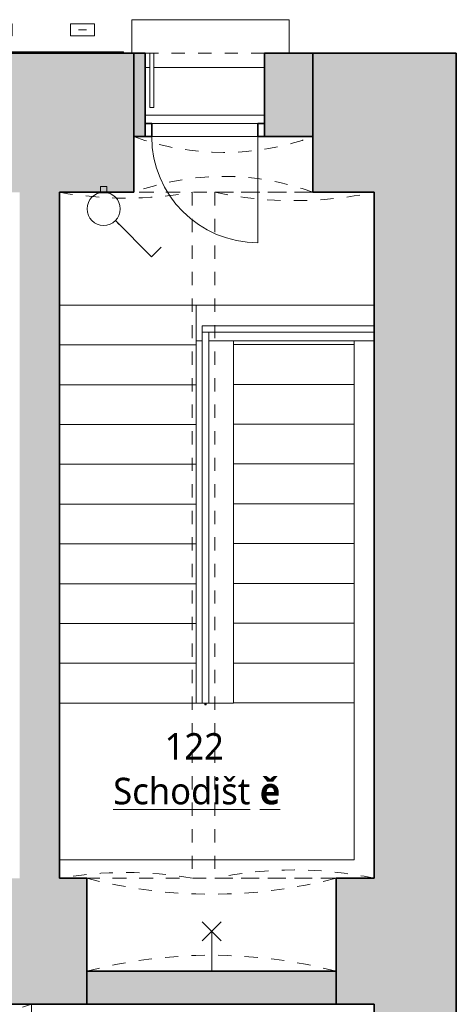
# Model space of a CAD drawing. Header units: metres. Extents: x -0.3 to 46.2, y -4.9 to 27.9.
# Tile 18 of 18: x 36.5 to 39.8, y 7.6 to 15. Entities that reach past the tile are written whole.
import ezdxf

# ---------------------------------------------------------------- set-up
doc = ezdxf.new("R2010")
doc.units = ezdxf.units.M
doc.linetypes.add('AV - Cerch_ 1 tecka 4mm', pattern=[0.006, 0.004, -0.001, 0, -0.001])
doc.linetypes.add('AV - Cerch_ 2 tecky 4mm', pattern=[0.008, 0.004, -0.0015, 0, -0.001, 0, -0.0015])
doc.layers.add('AV-MISTNOSTI', color=5, linetype='Continuous', lineweight=5, true_color=0x0000ff)
doc.layers.add('AV-TEXTY', color=5, linetype='Continuous', lineweight=13, true_color=0x0000ff)
doc.layers.add('AV-SRAFY', color=7, linetype='Continuous', lineweight=35)
doc.layers.add('AV-STAVBA', color=7, linetype='Continuous', lineweight=18)
doc.styles.add('Trebuchet MS_B', font='trebuc.ttf', dxfattribs={"height": 0.2})

# ---------------------------------------------------------------- blocks, each defined once
blk = doc.blocks.new('GM_Otvor s klenutým nadpražím - 1880x4900-957668-1NP')
at = {"layer": 'AV-STAVBA', "color": 254, "linetype": 'AV - Cerch_ 1 tecka 4mm', "lineweight": 13, "true_color": 0xcccccc}
for p, q in [((-0.94, 0.475), (0.94, 0.475)), ((0.8565, -0.225), (-0.8565, -0.225))]:
    blk.add_line(p, q, dxfattribs=at)
for centre, start, end in [((0, 4.0967), 255.44999, 284.55001), ((0, -3.8467), 75.44999, 104.55001)]:
    blk.add_arc(centre, 3.7417, start, end, dxfattribs=at)
blk = doc.blocks.new('DO_1-P_Ocel_ - 800x1970_100-1063930-1NP')
at = {"layer": 'AV-STAVBA', "color": 254, "true_color": 0xcccccc}
for p, q in [((-0.4, 1.115), (-0.4, 0.315)), ((-0.4, 0.315), (0.4, 0.315)), ((-0.4, 0.215), (0.4, 0.215))]:
    blk.add_line(p, q, dxfattribs=at)
at = {"layer": 'AV-STAVBA', "color": 254, "linetype": 'AV - Cerch_ 1 tecka 4mm', "true_color": 0xcccccc}
for p, q in [((-0.45, 0.315), (0.45, 0.315)), ((-0.4, 0.315), (0.4, 0.315)), ((-0.4, 0.215), (0.4, 0.215)), ((-0.45, -0.315), (0.45, -0.315))]:
    blk.add_line(p, q, dxfattribs=at)
at = {"layer": 'AV-STAVBA', "color": 254, "lineweight": 35, "true_color": 0xcccccc}
for p, q in [((-0.4, 0.315), (-0.45, 0.315)), ((-0.45, 0.315), (-0.45, 0.215)), ((-0.4, 0.215), (-0.4, 0.315)), ((0.45, 0.315), (0.4, 0.315)), ((0.4, 0.315), (0.4, 0.215)), ((0.45, 0.215), (0.45, 0.315)), ((-0.45, 0.215), (-0.4, 0.215)), ((0.4, 0.215), (0.45, 0.215))]:
    blk.add_line(p, q, dxfattribs=at)
at = {"layer": 'AV-STAVBA', "color": 254, "true_color": 0xcccccc}
blk.add_arc((-0.4, 0.315), 0.8, 0, 90, dxfattribs=at)
blk = doc.blocks.new('GM_Void_valená klenba - GM_Void_valená klenba-1557062-1NP')
at = {"layer": 'AV-STAVBA', "color": 254, "linetype": 'AV - Cerch_ 1 tecka 4mm', "lineweight": 13, "true_color": 0xcccccc}
for p, q in [((-0.625, 3.115), (-0.625, -3.115)), ((-0.625, 3.115), (0.625, 3.115)), ((0.625, 3.115), (0.625, -3.115)), ((-0.625, -3.115), (0.625, -3.115))]:
    blk.add_line(p, q, dxfattribs=at)
for centre, start, end in [((0, 4.941), 251.10504, 288.89496), ((0, -4.941), 71.10504, 108.89496)]:
    blk.add_arc(centre, 1.93, start, end, dxfattribs=at)
blk = doc.blocks.new('GM_Void_valená klenba - GM_Void_valená klenba-1557074-1NP')
at = {"layer": 'AV-STAVBA', "color": 254, "linetype": 'AV - Cerch_ 1 tecka 4mm', "lineweight": 13, "true_color": 0xcccccc}
for p, q in [((-0.5, 2.585), (-0.5, -2.585)), ((-0.5, 2.585), (0.5, 2.585)), ((0.5, 2.585), (0.5, -2.585)), ((-0.5, -2.585), (0.5, -2.585))]:
    blk.add_line(p, q, dxfattribs=at)
for centre, start, end in [((0, 5.4416), 260.07181, 279.92819), ((0, -5.4416), 80.07181, 99.92819)]:
    blk.add_arc(centre, 2.9, start, end, dxfattribs=at)
blk = doc.blocks.new('GM_Void_valená klenba - GM_Void_valená klenba-1557073-1NP')
at = {"layer": 'AV-STAVBA', "color": 254, "linetype": 'AV - Cerch_ 1 tecka 4mm', "lineweight": 13, "true_color": 0xcccccc}
for p, q in [((-0.6, 2.585), (-0.6, -2.585)), ((-0.6, 2.585), (0.6, 2.585)), ((0.6, 2.585), (0.6, -2.585)), ((-0.6, -2.585), (0.6, -2.585))]:
    blk.add_line(p, q, dxfattribs=at)
for centre, start, end in [((0, 5.4223), 258.05946, 281.94054), ((0, -5.4223), 78.05946, 101.94054)]:
    blk.add_arc(centre, 2.9, start, end, dxfattribs=at)
blk = doc.blocks.new('Railing - BA_Kovaný sloupek 02-1410043-1NP')
at = {"layer": 'AV-STAVBA', "color": 254, "true_color": 0xcccccc}
for p, q in [((-0.005, -0.005), (-0.005, 0)), ((0.005, 0), (0.005, -0.005)), ((-0.005, -0.0085), (-0.005, -0.005)), ((0.005, -0.005), (-0.005, -0.005)), ((-0.005, -0.0131), (-0.005, -0.0085)), ((-0.005, -0.0085), (0.005, -0.0085)), ((-0.005, -0.0131), (0.005, -0.0131)), ((0.005, -0.005), (0.005, -0.0085)), ((0.005, -0.0085), (0.005, -0.0131))]:
    blk.add_line(p, q, dxfattribs=at)
blk = doc.blocks.new('Railing - Railing-1407376-1NP')
at = {"layer": 'AV-STAVBA', "color": 254, "true_color": 0xcccccc}
for p, q in [((37.8498, 12.6432), (37.8498, 12.6232)), ((37.8498, 12.6232), (37.8498, 9.8482)), ((37.8998, 12.6432), (37.8998, 12.6232)), ((37.8998, 12.6232), (37.8998, 9.8482)), ((37.8998, 9.8482), (37.8498, 9.8482))]:
    blk.add_line(p, q, dxfattribs=at)
blk.add_blockref('Railing - BA_Kovaný sloupek 02-1410043-1NP', (37.8748, 9.8482))
blk = doc.blocks.new('Railing - Railing-1409535-1NP')
at = {"layer": 'AV-STAVBA', "color": 254, "true_color": 0xcccccc}
for p, q in [((37.8498, 12.6432), (37.8498, 12.6932)), ((39.1448, 12.6932), (37.8498, 12.6932)), ((37.8498, 12.6432), (39.1448, 12.6432))]:
    blk.add_line(p, q, dxfattribs=at)
blk = doc.blocks.new('GM_Otvor s klenutým nadpražím - 1350x4400_900-1063595-1NP')
at = {"layer": 'AV-STAVBA', "color": 254, "linetype": 'AV - Cerch_ 1 tecka 4mm', "lineweight": 13, "true_color": 0xcccccc}
for p, q in [((-0.675, 0.525), (0.675, 0.525)), ((0.5915, 0.105), (-0.5915, 0.105))]:
    blk.add_line(p, q, dxfattribs=at)
for centre, start, end in [((0, 2.3634), 249.8388, 290.1612), ((0, -1.7334), 69.8388, 110.1612)]:
    blk.add_arc(centre, 1.9584, start, end, dxfattribs=at)
blk = doc.blocks.new('Railing - Railing-1683276-1NP')
at = {"layer": 'AV-STAVBA', "color": 254, "true_color": 0xcccccc}
for p, q in [((37.4548, 14.7482), (37.4848, 14.7482)), ((37.4548, 14.7482), (37.4548, 14.3382)), ((37.4848, 14.7482), (37.4848, 14.3382)), ((37.4848, 14.3382), (37.4548, 14.3382))]:
    blk.add_line(p, q, dxfattribs=at)
blk = doc.blocks.new('D0089 - 1514 - OÚPSŘ_Benešova_rvt-1-1NP')
at = {"layer": 'AV-SRAFY', "lineweight": 18, "true_color": 0xcccccc}
h = blk.add_hatch(color=254, dxfattribs=at)
h.paths.add_polyline_path([(33.5048, 13.6982), (34.4048, 13.6982), (34.4048, 14.3782), (34.4548, 14.3782), (34.4548, 14.6482), (34.3548, 14.7482), (33.5548, 14.7482), (33.4548, 14.6482), (33.4548, 14.3782), (33.5048, 14.3782), (33.5048, 13.9408)])
h.paths.add_polyline_path([(37.3348, 13.6982), (37.3348, 14.7482), (35.8548, 14.7482), (35.7548, 14.6482), (35.7548, 14.3782), (35.8048, 14.3782), (35.8048, 13.6982), (36.7748, 13.6982)])
h.paths.add_polyline_path([(32.1048, 13.6982), (32.1048, 14.3782), (32.1548, 14.3782), (32.1548, 14.6482), (32.0548, 14.7482), (30.5548, 14.7482), (30.4548, 14.6482), (30.4548, 14.3782), (30.5048, 14.3782), (30.5048, 13.6982), (31.708, 13.6982)])
h.paths.add_polyline_path([(38.6848, 13.6982), (39.1448, 13.6982), (39.1448, 14.7482), (38.6848, 14.7482), (38.6848, 13.9408)])
h.paths.add_polyline_path([(29.1048, 13.6982), (29.1048, 14.3782), (29.1548, 14.3782), (29.1548, 14.6482), (29.0548, 14.7482), (27.5548, 14.7482), (27.4548, 14.6482), (27.4548, 14.3782), (27.5048, 14.3782), (27.5048, 13.6982), (27.6442, 13.6982)])
h.paths.add_polyline_path([(22.8048, 13.6982), (22.8048, 14.3782), (22.8548, 14.3782), (22.8548, 14.6482), (22.7548, 14.7482), (22.3248, 14.7482), (22.3248, 13.6982)])
h.paths.add_polyline_path([(26.1048, 13.6982), (26.1048, 14.3782), (26.1548, 14.3782), (26.1548, 14.6482), (26.0548, 14.7482), (24.2548, 14.7482), (24.1548, 14.6482), (24.1548, 14.3782), (24.2048, 14.3782), (24.2048, 13.6982), (25.6123, 13.6982)])
h = blk.add_hatch(color=254, dxfattribs=at)
h.paths.add_polyline_path([(37.3348, 14.1182), (37.4198, 14.1182), (37.4198, 14.7482), (37.3348, 14.7482)])
h.paths.add_polyline_path([(38.6848, 14.1182), (38.6848, 14.7482), (38.3198, 14.7482), (38.3198, 14.1182)])
for points in [[(39.7648, 0.4482), (39.7648, 14.7482), (39.1448, 14.7482), (39.1448, 0.4482)], [(36.4748, 8.5282), (36.7748, 8.5282), (36.7748, 13.6982), (36.4748, 13.6982), (36.4748, 11.0525)], [(38.8598, 7.5782), (38.8598, 7.8282), (36.9798, 7.8282), (36.9798, 7.5782)]]:
    blk.add_hatch(color=254, dxfattribs=at).paths.add_polyline_path(points)
h = blk.add_hatch(color=254, dxfattribs=at)
h.paths.add_polyline_path([(25.6948, 7.5782), (28.8098, 7.5782), (28.9598, 7.6782), (28.9598, 8.5282), (22.4048, 8.5282), (22.4048, 7.5782), (25.6123, 7.5782)])
h.paths.add_polyline_path([(38.8598, 7.5782), (39.1448, 7.5782), (39.1448, 8.5282), (38.8598, 8.5282), (38.8598, 8.1643)])
h.paths.add_polyline_path([(36.9798, 7.5782), (36.9798, 8.5282), (35.9348, 8.5282), (35.9348, 7.5782)])
h.paths.add_polyline_path([(30.8298, 7.5782), (34.6148, 7.5782), (34.6148, 8.5282), (30.6798, 8.5282), (30.6798, 7.6782)])
at = {"layer": 'AV-STAVBA', "color": 254, "true_color": 0xcccccc}
for p, q in [((38.5063, 14.9994), (37.3198, 14.9994)), ((37.3198, 14.9994), (37.3198, 14.7482)), ((38.5063, 14.9994), (38.5063, 14.7482)), ((37.4548, 14.6394), (37.4198, 14.6394)), ((38.3198, 14.6394), (37.4848, 14.6394)), ((38.3198, 14.2794), (37.4198, 14.2794)), ((38.2698, 14.1182), (37.4698, 14.1182)), ((36.7748, 12.8482), (37.8048, 12.8482)), ((36.7748, 12.8482), (36.9798, 12.8482)), ((36.9798, 12.8482), (39.1448, 12.8482)), ((37.8048, 12.8482), (37.8048, 12.5782)), ((37.8048, 12.5482), (37.8048, 12.8482)), ((36.7748, 12.5482), (37.8048, 12.5482)), ((37.8048, 12.5782), (37.8498, 12.5782)), ((37.8048, 12.509), (37.8048, 12.5482)), ((37.8998, 12.5782), (39.1448, 12.5782)), ((38.0848, 12.5782), (38.0848, 9.8506)), ((38.9948, 12.5506), (38.0848, 12.5506)), ((38.9948, 8.6682), (38.9948, 12.5782)), ((37.8048, 12.2482), (37.8048, 12.509)), ((36.7748, 12.2482), (37.8048, 12.2482)), ((37.8048, 12.2153), (37.8048, 12.2482)), ((38.9948, 12.2506), (38.0848, 12.2506)), ((37.8048, 11.9482), (37.8048, 12.2153)), ((36.7748, 11.9482), (37.8048, 11.9482)), ((37.8048, 11.9216), (37.8048, 11.9482)), ((38.9948, 11.9506), (38.0848, 11.9506)), ((37.8048, 11.6482), (37.8048, 11.9216)), ((36.7748, 11.6482), (37.8048, 11.6482)), ((37.8048, 11.6279), (37.8048, 11.6482)), ((37.8048, 11.3482), (37.8048, 11.6279)), ((38.9948, 11.6506), (38.0848, 11.6506)), ((36.7748, 11.3482), (37.8048, 11.3482)), ((37.8048, 11.3342), (37.8048, 11.3482)), ((37.8048, 11.0482), (37.8048, 11.3342)), ((38.9948, 11.3506), (38.0848, 11.3506)), ((36.7748, 11.0482), (37.8048, 11.0482)), ((37.8048, 11.0404), (37.8048, 11.0482)), ((37.8048, 10.7482), (37.8048, 11.0404)), ((38.9948, 11.0506), (38.0848, 11.0506)), ((36.7748, 10.7482), (37.8048, 10.7482)), ((37.8048, 10.7467), (37.8048, 10.7482)), ((37.8048, 10.4482), (37.8048, 10.7467)), ((38.9948, 10.7506), (38.0848, 10.7506)), ((36.7748, 10.4482), (37.8048, 10.4482)), ((37.8048, 10.1482), (37.8048, 10.4482)), ((38.9948, 10.4506), (38.0848, 10.4506)), ((36.7748, 10.1482), (37.8048, 10.1482)), ((37.8048, 9.8482), (37.8048, 10.1482)), ((38.9948, 10.1506), (38.0848, 10.1506)), ((36.7748, 9.8482), (37.8048, 9.8482)), ((37.8498, 9.8482), (37.8048, 9.8482)), ((38.0848, 9.8482), (37.8998, 9.8482)), ((38.0848, 9.8506), (38.0848, 9.8482)), ((38.9948, 9.8506), (38.0848, 9.8506)), ((36.7748, 8.6682), (38.9948, 8.6682))]:
    blk.add_line(p, q, dxfattribs=at)
at = {"layer": 'AV-STAVBA', "color": 254, "linetype": 'AV - Cerch_ 2 tecky 4mm', "true_color": 0xcccccc}
for p, q in [((38.5063, 14.9994), (37.3198, 14.9994)), ((37.4548, 14.6394), (37.4198, 14.6394)), ((38.3198, 14.6394), (37.4848, 14.6394)), ((38.3198, 14.2794), (37.4198, 14.2794)), ((36.7748, 12.5482), (37.8048, 12.5482)), ((38.9948, 12.5506), (38.0848, 12.5506)), ((36.7748, 12.2482), (37.8048, 12.2482)), ((38.9948, 12.2506), (38.0848, 12.2506)), ((36.7748, 11.9482), (37.8048, 11.9482)), ((38.9948, 11.9506), (38.0848, 11.9506)), ((36.7748, 11.6482), (37.8048, 11.6482)), ((38.9948, 11.6506), (38.0848, 11.6506)), ((36.7748, 11.3482), (37.8048, 11.3482)), ((38.9948, 11.3506), (38.0848, 11.3506)), ((36.7748, 11.0482), (37.8048, 11.0482)), ((38.9948, 11.0506), (38.0848, 11.0506)), ((36.7748, 10.7482), (37.8048, 10.7482)), ((38.9948, 10.7506), (38.0848, 10.7506)), ((36.7748, 10.4482), (37.8048, 10.4482)), ((38.9948, 10.4506), (38.0848, 10.4506)), ((36.7748, 10.1482), (37.8048, 10.1482)), ((38.9948, 10.1506), (38.0848, 10.1506)), ((36.7748, 9.8482), (37.8048, 9.8482)), ((38.9948, 9.8506), (38.0848, 9.8506))]:
    blk.add_line(p, q, dxfattribs=at)
at = {"layer": 'AV-STAVBA', "color": 254, "lineweight": 35, "true_color": 0xcccccc}
for p, q in [((37.3348, 14.7482), (35.8548, 14.7482)), ((37.3348, 13.6982), (37.3348, 14.7482)), ((37.4198, 14.7482), (37.3348, 14.7482)), ((37.3348, 14.7482), (37.3348, 14.1182)), ((37.4198, 14.1182), (37.4198, 14.7482)), ((38.6848, 14.7482), (38.3198, 14.7482)), ((38.3198, 14.7482), (38.3198, 14.1182)), ((39.1448, 14.7482), (38.6848, 14.7482)), ((38.6848, 14.7482), (38.6848, 13.6982)), ((38.6848, 14.1182), (38.6848, 14.7482)), ((39.7648, 14.7482), (39.1448, 14.7482)), ((39.7648, 0.4482), (39.7648, 14.7482)), ((37.3348, 14.1182), (37.4198, 14.1182)), ((38.3198, 14.1182), (38.6848, 14.1182)), ((36.7748, 13.6982), (37.3348, 13.6982)), ((36.7748, 8.5282), (36.7748, 13.6982)), ((38.6848, 13.6982), (39.1448, 13.6982)), ((39.1448, 13.6982), (39.1448, 8.5282)), ((36.9798, 8.5282), (36.7748, 8.5282)), ((36.9798, 7.5782), (36.9798, 8.5282)), ((39.1448, 8.5282), (38.8598, 8.5282)), ((38.8598, 8.5282), (38.8598, 7.5782)), ((38.8598, 7.8282), (36.9798, 7.8282)), ((36.9798, 7.8282), (36.9798, 7.5782)), ((38.8598, 7.5782), (38.8598, 7.8282)), ((35.9348, 7.5782), (36.9798, 7.5782)), ((36.9798, 7.5782), (38.8598, 7.5782)), ((38.8598, 7.5782), (39.1448, 7.5782)), ((39.1448, 7.5782), (39.1448, 1.3482))]:
    blk.add_line(p, q, dxfattribs=at)
at = {"layer": 'AV-STAVBA', "color": 254, "lineweight": 18, "true_color": 0xcccccc, "rotation": 180}
for name, p in [('DO_1-P_Ocel_ - 800x1970_100-1063930-1NP', (37.8698, 14.4332)), ('GM_Otvor s klenutým nadpražím - 1350x4400_900-1063595-1NP', (38.0098, 14.2232))]:
    blk.add_blockref(name, p, dxfattribs=at)
at = {"layer": 'AV-STAVBA', "color": 254, "lineweight": 18, "true_color": 0xcccccc}
for name, p in [('Railing - Railing-1683276-1NP', (0, 0)), ('GM_Void_valená klenba - GM_Void_valená klenba-1557074-1NP', (37.2748, 11.1132)), ('GM_Void_valená klenba - GM_Void_valená klenba-1557073-1NP', (38.5448, 11.1132)), ('Railing - Railing-1409535-1NP', (0, 0)), ('Railing - Railing-1407376-1NP', (0, 0)), ('GM_Otvor s klenutým nadpražím - 1880x4900-957668-1NP', (37.9198, 8.0532)), ('GM_Void_valená klenba - GM_Void_valená klenba-1557062-1NP', (35.9398, 4.4632))]:
    blk.add_blockref(name, p, dxfattribs=at)
blk = doc.blocks.new('EF_Vypínač - Jednoklapka-V6-1NP')
at = {"layer": 'AV-STAVBA'}
for p, q in [((25.1398, 10.8822), (25.1398, 10.8022)), ((25.1448, 10.8822), (25.1398, 10.8822)), ((25.1398, 10.8122), (25.1398, 10.8722)), ((25.1398, 10.8722), (25.1398, 10.8122)), ((25.1448, 10.8022), (25.1448, 10.8822)), ((25.1898, 10.8662), (25.1448, 10.8662)), ((25.1898, 10.8182), (25.1898, 10.8662)), ((25.1398, 10.8022), (25.1448, 10.8022)), ((25.1448, 10.8182), (25.1898, 10.8182))]:
    blk.add_line(p, q, dxfattribs=at)
blk = doc.blocks.new('LF_kulový vrchlík - 80_200-890111-1NP')
at = {"layer": 'AV-STAVBA', "color": 5, "true_color": 0x0000ff}
for p, q in [((0.6441, 24.3721), (0.7855, 24.5135)), ((0.6441, 24.5135), (0.7855, 24.3721)), ((0.4164, 24.4428), (0.7148, 24.4428))]:
    blk.add_line(p, q, dxfattribs=at)
blk = doc.blocks.new('EE_Rozvaděč zapuštěný do stěny - 650x480-951830-1NP')
at = {"layer": 'AV-STAVBA', "color": 5, "lineweight": 13, "true_color": 0x0000ff}
for p, q in [((37.0382, 14.968), (36.8582, 14.968)), ((36.8582, 14.968), (36.8582, 14.878)), ((36.9782, 14.923), (36.9182, 14.923)), ((37.0382, 14.878), (37.0382, 14.968)), ((36.8582, 14.878), (37.0382, 14.878))]:
    blk.add_line(p, q, dxfattribs=at)
at = {"layer": 'AV-STAVBA'}
for p, q in [((36.6382, 14.7582), (37.2582, 14.7582)), ((36.6382, 14.7582), (36.6382, 14.7482)), ((37.2582, 14.7482), (37.2582, 14.7582))]:
    blk.add_line(p, q, dxfattribs=at)

msp = doc.modelspace()

# ---------------------------------------------------------------- linework, layer by layer
at = {"layer": 'AV-TEXTY', "lineweight": 5}
for p, q in [((37.1958, 13.4848), (37.2255, 13.4551)), ((37.1958, 13.4848), (37.4685, 13.2122)), ((37.4685, 13.2122), (37.5404, 13.2841))]:
    msp.add_line(p, q, dxfattribs=at)
msp.add_circle((37.1074, 13.5732), 0.125, dxfattribs=at)

# ---------------------------------------------------------------- block references
at = {"lineweight": 5}
msp.add_blockref('D0089 - 1514 - OÚPSŘ_Benešova_rvt-1-1NP', (0, 0), dxfattribs=at)
at = {"layer": 'AV-STAVBA', "color": 5, "lineweight": 13, "true_color": 0x0000ff}
for p in [(-0.62, 0), (0, 0)]:
    msp.add_blockref('EE_Rozvaděč zapuštěný do stěny - 650x480-951830-1NP', p, dxfattribs=at)
at = {"layer": 'AV-STAVBA', "rotation": 89.99999999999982}
msp.add_blockref('EF_Vypínač - Jednoklapka-V6-1NP', (47.9497, -11.4466), dxfattribs=at)
at = {"layer": 'AV-STAVBA', "color": 5, "true_color": 0x0000ff, "rotation": 89.99999999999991}
msp.add_blockref('LF_kulový vrchlík - 80_200-890111-1NP', (62.3645, 7.4134), dxfattribs=at)

# ---------------------------------------------------------------- texts
at = {"layer": 'AV-MISTNOSTI', "char_height": 0.2, "attachment_point": 1, "style": 'Trebuchet MS_B'}
for s, insert, width in [('122', (37.5666, 9.6219), 0.601266), ('\\LSchodišt', (37.1796, 9.2856), 1.338818), ('\\L\\fTrebuchet MS|b1|i0|c238|p34|;\\Lě', (38.2842, 9.2856), 0.200422)]:
    msp.add_mtext(s, dxfattribs=dict(at, insert=insert, width=width))

doc.saveas('drawing.dxf')
